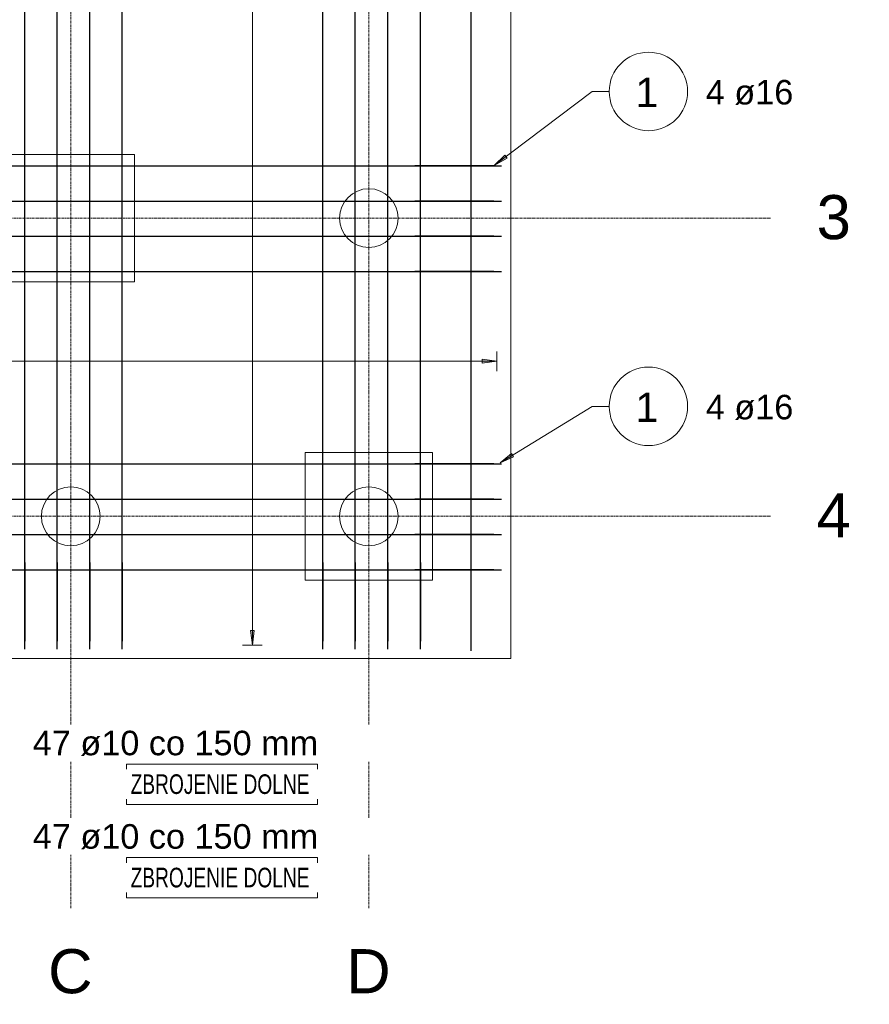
# Model space of a CAD drawing. Header units: millimetres. Extents: x -11210 to 34147, y -5506 to 4553.
# Tile 4 of 33: x -5346 to -1013, y -5506 to -487. Entities that reach past the tile are written whole.
import ezdxf

# ---------------------------------------------------------------- set-up
doc = ezdxf.new("R2010")
doc.units = ezdxf.units.MM
doc.linetypes.add('Linia siatki', pattern=[22.225, 12.7, -3.175, 3.175, -3.175])
for name, color, linetype, lineweight in [('A-ANNO-DIMS', 211, 'Continuous', 9), ('A-ANNO-DIMS-50', 211, 'Continuous', 9), ('G-ANNO-TEXT', 231, 'Continuous', 9), ('S-FNDN', 32, 'Continuous', 15), ('S-GRID', 1, 'Continuous', 9), ('S-GRID-IDEN', 1, 'Continuous', 9), ('S-RBAR', 171, 'Continuous', 9), ('S-RBAR-IDEN', 171, 'Continuous', 9)]:
    doc.layers.add(name, color=color, linetype=linetype, lineweight=lineweight)
doc.styles.add('Arial', font='arial.ttf', dxfattribs={"height": 225})
doc.styles.add('Arial_2', font='arial.ttf', dxfattribs={"height": 150})
doc.styles.add('Arial_3', font='arial.ttf', dxfattribs={"height": 125})
doc.styles.add('Arial_I', font='arial.ttf', dxfattribs={"width": 0.7, "height": 100})
doc.dimstyles.new('BP_Wymiarowanie_zbrojenie_płyty', dxfattribs={"dimscale": 304.8, "dimtxt": 102.02594, "dimasz": 0.328084, "dimexe": 0.164042, "dimexo": 0.0625, "dimgap": 0.032808, "dimtad": 1, "dimdec": 0, "dimlfac": 0.1, "dimzin": 0, "dimdsep": 46, "dimtxsty": 'Arial_3', "dimblk2": 'DOTBLANK', "dimsah": 1, "dimcen": 0.09, "dimazin": 0, "dimtfac": 1, "dimtdec": 4, "dimtix": 1, "dimtmove": 0, "dimatfit": 3, "dimfxl": 0.164042, "dimfxlon": 1, "dimtvp": 1, "dimtfill": 1, "dimtolj": 1, "dimtzin": 0, "dimarcsym": 2})
doc.dimstyles.new('BP_Wymiarowanie_zbrojenie_płyty_1', dxfattribs={"dimscale": 304.8, "dimtxt": 102.02594, "dimasz": 0.328084, "dimexe": 0.164042, "dimexo": 0.0625, "dimgap": 0.032808, "dimtad": 1, "dimdec": 0, "dimlfac": 0.1, "dimzin": 0, "dimdsep": 46, "dimtxsty": 'Arial_3', "dimblk1": 'DOTBLANK', "dimblk2": 'DOTBLANK', "dimsah": 1, "dimcen": 0.09, "dimazin": 0, "dimtfac": 1, "dimtdec": 4, "dimtix": 1, "dimtmove": 0, "dimatfit": 3, "dimfxl": 0.164042, "dimfxlon": 1, "dimtvp": 1, "dimtfill": 1, "dimtolj": 1, "dimtzin": 0, "dimarcsym": 2})
doc.dimstyles.new('BP_Wymiarowanie_zbrojenie_płyty_2', dxfattribs={"dimscale": 304.8, "dimtxt": 102.02594, "dimasz": 0.328084, "dimexe": 0.164042, "dimexo": 0.0625, "dimgap": 0.032808, "dimtad": 1, "dimdec": 0, "dimlfac": 0.1, "dimzin": 0, "dimdsep": 46, "dimtxsty": 'Arial_3', "dimblk1": 'DOTBLANK', "dimsah": 1, "dimcen": 0.09, "dimazin": 0, "dimtfac": 1, "dimtdec": 4, "dimtix": 1, "dimtmove": 0, "dimatfit": 3, "dimfxl": 0.164042, "dimfxlon": 1, "dimtvp": 1, "dimtfill": 1, "dimtolj": 1, "dimtzin": 0, "dimarcsym": 2})

# ---------------------------------------------------------------- blocks, each defined once
blk = doc.blocks.new('PF-1 - PF-1-624972--1_20')
at = {"layer": 'S-FNDN', "lineweight": 9}
for p, q in [((-2840.7, -3743.5), (-2840.7, 3206.5)), ((-9790.7, -3743.5), (-2840.7, -3743.5))]:
    blk.add_line(p, q, dxfattribs=at)
at = {"layer": 'S-FNDN'}
for p, q in [((-4760.7, -1173.5), (-5410.7, -1173.5)), ((-4760.7, -1823.5), (-4760.7, -1173.5)), ((-5410.7, -1823.5), (-4760.7, -1823.5)), ((-3240.7, -2693.5), (-3890.7, -2693.5)), ((-3890.7, -2693.5), (-3890.7, -3343.5)), ((-3240.7, -3343.5), (-3240.7, -2693.5)), ((-3890.7, -3343.5), (-3240.7, -3343.5))]:
    blk.add_line(p, q, dxfattribs=at)
at = {"layer": 'S-FNDN', "lineweight": 9}
for centre, start, end in [((-3565.7, -1498.5), 0, 180), ((-3565.7, -1498.5), 180, 360), ((-5085.7, -3018.5), 0, 180), ((-3565.7, -3018.5), 360, 180), ((-5085.7, -3018.5), 180, 360), ((-3565.7, -3018.5), 180, 360)]:
    blk.add_arc(centre, 150, start, end, dxfattribs=at)
blk = doc.blocks.new('BP_Oznaczenie zbrojenia 10ø16 co 200  - Odstęp typu i numer-388152--1_20')
at = {"layer": 'S-RBAR-IDEN'}
blk.add_circle((0, 0), 4, dxfattribs=at)
blk = doc.blocks.new('DIMBLOCK30--1_20')
at = {"layer": 'A-ANNO-DIMS-50'}
blk.add_line((-5424.2, -2228), (-5276.5, -2228), dxfattribs=at)
blk = doc.blocks.new('_DotBlank')
at = {"color": 0, "linetype": 'ByBlock', "lineweight": -2}
blk.add_line((-0.5, 0), (-1, 0), dxfattribs=at)
blk.add_circle((0, 0), 0.5, dxfattribs=at)
blk = doc.blocks.new('DIMBLOCK31--1_20')
at = {"layer": 'A-ANNO-DIMS-50'}
blk.add_line((-5276.5, -2228), (-5128.8, -2228), dxfattribs=at)
blk = doc.blocks.new('DIMBLOCK32--1_20')
at = {"layer": 'A-ANNO-DIMS-50'}
blk.add_line((-5128.8, -2228), (-4981.1, -2228), dxfattribs=at)
blk = doc.blocks.new('DIMBLOCK33--1_20')
at = {"layer": 'A-ANNO-DIMS-50'}
blk.add_line((-4981.1, -2228), (-4833.3, -2228), dxfattribs=at)
blk = doc.blocks.new('DIMBLOCK34--1_20')
at = {"layer": 'A-ANNO-DIMS-50'}
blk.add_line((-4833.3, -2228), (-4685.6, -2228), dxfattribs=at)
blk = doc.blocks.new('DIMBLOCK35--1_20')
at = {"layer": 'A-ANNO-DIMS-50'}
blk.add_line((-4685.6, -2228), (-4537.9, -2228), dxfattribs=at)
blk = doc.blocks.new('DIMBLOCK36--1_20')
at = {"layer": 'A-ANNO-DIMS-50'}
blk.add_line((-4537.9, -2228), (-4390.2, -2228), dxfattribs=at)
blk = doc.blocks.new('DIMBLOCK37--1_20')
at = {"layer": 'A-ANNO-DIMS-50'}
blk.add_line((-4390.2, -2228), (-4242.5, -2228), dxfattribs=at)
blk = doc.blocks.new('DIMBLOCK38--1_20')
at = {"layer": 'A-ANNO-DIMS-50'}
blk.add_line((-4242.5, -2228), (-4094.8, -2228), dxfattribs=at)
blk = doc.blocks.new('DIMBLOCK39--1_20')
at = {"layer": 'A-ANNO-DIMS-50'}
blk.add_line((-4094.8, -2228), (-3947.1, -2228), dxfattribs=at)
blk = doc.blocks.new('DIMBLOCK40--1_20')
at = {"layer": 'A-ANNO-DIMS-50'}
blk.add_line((-3947.1, -2228), (-3799.4, -2228), dxfattribs=at)
blk = doc.blocks.new('DIMBLOCK41--1_20')
at = {"layer": 'A-ANNO-DIMS-50'}
blk.add_line((-3799.4, -2228), (-3651.7, -2228), dxfattribs=at)
blk = doc.blocks.new('DIMBLOCK42--1_20')
at = {"layer": 'A-ANNO-DIMS-50'}
blk.add_line((-3651.7, -2228), (-3503.9, -2228), dxfattribs=at)
blk = doc.blocks.new('DIMBLOCK43--1_20')
at = {"layer": 'A-ANNO-DIMS-50'}
blk.add_line((-3503.9, -2228), (-3356.2, -2228), dxfattribs=at)
blk = doc.blocks.new('DIMBLOCK44--1_20')
at = {"layer": 'A-ANNO-DIMS-50'}
blk.add_line((-3356.2, -2228), (-3208.5, -2228), dxfattribs=at)
blk = doc.blocks.new('DIMBLOCK45--1_20')
at = {"layer": 'A-ANNO-DIMS-50'}
blk.add_line((-3208.5, -2228), (-3060.8, -2228), dxfattribs=at)
blk = doc.blocks.new('DIMBLOCK46--1_20')
at = {"layer": 'A-ANNO-DIMS-50', "lineweight": 18}
blk.add_hatch(color=256, dxfattribs=at).paths.add_polyline_path([(-2913.1, -2228), (-2988.1, -2218.2), (-2988.1, -2237.9)])
at = {"layer": 'A-ANNO-DIMS-50'}
for p, q in [((-2913.1, -2228), (-2913.1, -2178)), ((-3060.8, -2228), (-2913.1, -2228)), ((-2913.1, -2228), (-2913.1, -2278))]:
    blk.add_line(p, q, dxfattribs=at)
at = {"layer": 'A-ANNO-DIMS-50', "lineweight": 18}
for p, q in [((-2913.1, -2228), (-2988.1, -2218.2)), ((-2988.1, -2218.2), (-2988.1, -2237.9)), ((-2988.1, -2237.9), (-2913.1, -2228))]:
    blk.add_line(p, q, dxfattribs=at)
blk = doc.blocks.new('DIMBLOCK47--1_20')
at = {"layer": 'A-ANNO-DIMS-50', "lineweight": 18}
for points in [[(-9707.8, -2228), (-9632.8, -2237.9), (-9632.8, -2218.2)], [(-2913.1, -2228), (-2988.1, -2218.2), (-2988.1, -2237.9)]]:
    blk.add_hatch(color=256, dxfattribs=at).paths.add_polyline_path(points)
at = {"layer": 'A-ANNO-DIMS-50'}
for p, q in [((-9707.8, -2228), (-9707.8, -2178)), ((-6310.5, -2228), (-6310.5, -2178)), ((-2913.1, -2228), (-2913.1, -2178)), ((-9707.8, -2228), (-2913.1, -2228)), ((-9707.8, -2228), (-9560.1, -2228)), ((-9707.8, -2228), (-9707.8, -2278)), ((-9560.1, -2228), (-9412.4, -2228)), ((-9412.4, -2228), (-9264.7, -2228)), ((-9264.7, -2228), (-9117, -2228)), ((-9117, -2228), (-8969.3, -2228)), ((-8969.3, -2228), (-8821.5, -2228)), ((-8821.5, -2228), (-8673.8, -2228)), ((-8673.8, -2228), (-8526.1, -2228)), ((-8526.1, -2228), (-8378.4, -2228)), ((-8378.4, -2228), (-8230.7, -2228)), ((-8230.7, -2228), (-8083, -2228)), ((-8083, -2228), (-7935.3, -2228)), ((-7935.3, -2228), (-7787.6, -2228)), ((-7787.6, -2228), (-7639.9, -2228)), ((-7639.9, -2228), (-7492.1, -2228)), ((-7492.1, -2228), (-7344.4, -2228)), ((-7344.4, -2228), (-7196.7, -2228)), ((-7196.7, -2228), (-7049, -2228)), ((-7049, -2228), (-6901.3, -2228)), ((-6901.3, -2228), (-6753.6, -2228)), ((-6753.6, -2228), (-6605.9, -2228)), ((-6605.9, -2228), (-6458.2, -2228)), ((-6458.2, -2228), (-6310.5, -2228)), ((-6310.5, -2228), (-6162.7, -2228)), ((-6310.5, -2228), (-6310.5, -2278)), ((-6162.7, -2228), (-6015, -2228)), ((-6015, -2228), (-5867.3, -2228)), ((-5867.3, -2228), (-5719.6, -2228)), ((-5719.6, -2228), (-5571.9, -2228)), ((-5571.9, -2228), (-5424.2, -2228)), ((-5424.2, -2228), (-5276.5, -2228)), ((-5276.5, -2228), (-5128.8, -2228)), ((-5128.8, -2228), (-4981.1, -2228)), ((-4981.1, -2228), (-4833.3, -2228)), ((-4833.3, -2228), (-4685.6, -2228)), ((-4685.6, -2228), (-4537.9, -2228)), ((-4537.9, -2228), (-4390.2, -2228)), ((-4390.2, -2228), (-4242.5, -2228)), ((-4242.5, -2228), (-4094.8, -2228)), ((-4094.8, -2228), (-3947.1, -2228)), ((-3947.1, -2228), (-3799.4, -2228)), ((-3799.4, -2228), (-3651.7, -2228)), ((-3651.7, -2228), (-3503.9, -2228)), ((-3503.9, -2228), (-3356.2, -2228)), ((-3356.2, -2228), (-3208.5, -2228)), ((-3208.5, -2228), (-3060.8, -2228)), ((-3060.8, -2228), (-2913.1, -2228)), ((-2913.1, -2228), (-2913.1, -2278))]:
    blk.add_line(p, q, dxfattribs=at)
at = {"layer": 'A-ANNO-DIMS-50', "lineweight": 18}
for p, q in [((-9632.8, -2218.2), (-9707.8, -2228)), ((-9707.8, -2228), (-9632.8, -2237.9)), ((-9632.8, -2237.9), (-9632.8, -2218.2)), ((-2913.1, -2228), (-2988.1, -2218.2)), ((-2988.1, -2218.2), (-2988.1, -2237.9)), ((-2988.1, -2237.9), (-2913.1, -2228))]:
    blk.add_line(p, q, dxfattribs=at)
blk.add_circle((-6310.5, -2228), 50, dxfattribs=at)
blk = doc.blocks.new('_None')
blk = doc.blocks.new('DIMBLOCK95--1_20')
at = {"layer": 'A-ANNO-DIMS-50', "lineweight": 18}
blk.add_hatch(color=256, dxfattribs=at).paths.add_polyline_path([(-4159.6, -3675.3), (-4149.8, -3600.3), (-4169.5, -3600.3)])
at = {"layer": 'A-ANNO-DIMS-50'}
for q in [(-4159.6, -3527), (-4209.6, -3675.3), (-4109.6, -3675.3)]:
    blk.add_line((-4159.6, -3675.3), q, dxfattribs=at)
at = {"layer": 'A-ANNO-DIMS-50', "lineweight": 18}
for p, q in [((-4149.8, -3600.3), (-4169.5, -3600.3)), ((-4169.5, -3600.3), (-4159.6, -3675.3)), ((-4159.6, -3675.3), (-4149.8, -3600.3))]:
    blk.add_line(p, q, dxfattribs=at)
blk = doc.blocks.new('DIMBLOCK96--1_20')
at = {"layer": 'A-ANNO-DIMS-50'}
blk.add_line((-4159.6, -3527), (-4159.6, -3378.7), dxfattribs=at)
blk = doc.blocks.new('DIMBLOCK97--1_20')
at = {"layer": 'A-ANNO-DIMS-50'}
blk.add_line((-4159.6, -3378.7), (-4159.6, -3230.4), dxfattribs=at)
blk = doc.blocks.new('DIMBLOCK98--1_20')
at = {"layer": 'A-ANNO-DIMS-50'}
blk.add_line((-4159.6, -3230.4), (-4159.6, -3082.1), dxfattribs=at)
blk = doc.blocks.new('DIMBLOCK99--1_20')
at = {"layer": 'A-ANNO-DIMS-50'}
blk.add_line((-4159.6, -3082.1), (-4159.6, -2933.8), dxfattribs=at)
blk = doc.blocks.new('DIMBLOCK100--1_20')
at = {"layer": 'A-ANNO-DIMS-50'}
blk.add_line((-4159.6, -2933.8), (-4159.6, -2785.5), dxfattribs=at)
blk = doc.blocks.new('DIMBLOCK101--1_20')
at = {"layer": 'A-ANNO-DIMS-50'}
blk.add_line((-4159.6, -2785.5), (-4159.6, -2637.2), dxfattribs=at)
blk = doc.blocks.new('DIMBLOCK102--1_20')
at = {"layer": 'A-ANNO-DIMS-50'}
blk.add_line((-4159.6, -2637.2), (-4159.6, -2488.9), dxfattribs=at)
blk = doc.blocks.new('DIMBLOCK103--1_20')
at = {"layer": 'A-ANNO-DIMS-50'}
blk.add_line((-4159.6, -2488.9), (-4159.6, -2340.6), dxfattribs=at)
blk = doc.blocks.new('DIMBLOCK104--1_20')
at = {"layer": 'A-ANNO-DIMS-50'}
blk.add_line((-4159.6, -2340.6), (-4159.6, -2192.3), dxfattribs=at)
blk = doc.blocks.new('DIMBLOCK105--1_20')
at = {"layer": 'A-ANNO-DIMS-50'}
blk.add_line((-4159.6, -2192.3), (-4159.6, -2044), dxfattribs=at)
blk = doc.blocks.new('DIMBLOCK106--1_20')
at = {"layer": 'A-ANNO-DIMS-50'}
blk.add_line((-4159.6, -2044), (-4159.6, -1895.7), dxfattribs=at)
blk = doc.blocks.new('DIMBLOCK107--1_20')
at = {"layer": 'A-ANNO-DIMS-50'}
blk.add_line((-4159.6, -1895.7), (-4159.6, -1747.4), dxfattribs=at)
blk = doc.blocks.new('DIMBLOCK108--1_20')
at = {"layer": 'A-ANNO-DIMS-50'}
blk.add_line((-4159.6, -1747.4), (-4159.6, -1599.1), dxfattribs=at)
blk = doc.blocks.new('DIMBLOCK109--1_20')
at = {"layer": 'A-ANNO-DIMS-50'}
blk.add_line((-4159.6, -1599.1), (-4159.6, -1450.8), dxfattribs=at)
blk = doc.blocks.new('DIMBLOCK110--1_20')
at = {"layer": 'A-ANNO-DIMS-50'}
blk.add_line((-4159.6, -1450.8), (-4159.6, -1302.5), dxfattribs=at)
blk = doc.blocks.new('DIMBLOCK111--1_20')
at = {"layer": 'A-ANNO-DIMS-50'}
blk.add_line((-4159.6, -1302.5), (-4159.6, -1154.2), dxfattribs=at)
blk = doc.blocks.new('DIMBLOCK112--1_20')
at = {"layer": 'A-ANNO-DIMS-50'}
blk.add_line((-4159.6, -1154.2), (-4159.6, -1005.9), dxfattribs=at)
blk = doc.blocks.new('DIMBLOCK113--1_20')
at = {"layer": 'A-ANNO-DIMS-50'}
blk.add_line((-4159.6, -1005.9), (-4159.6, -857.6), dxfattribs=at)
blk = doc.blocks.new('DIMBLOCK114--1_20')
at = {"layer": 'A-ANNO-DIMS-50'}
blk.add_line((-4159.6, -857.6), (-4159.6, -709.3), dxfattribs=at)
blk = doc.blocks.new('DIMBLOCK115--1_20')
at = {"layer": 'A-ANNO-DIMS-50'}
blk.add_line((-4159.6, -709.3), (-4159.6, -561), dxfattribs=at)
blk = doc.blocks.new('DIMBLOCK116--1_20')
at = {"layer": 'A-ANNO-DIMS-50'}
blk.add_line((-4159.6, -561), (-4159.6, -412.7), dxfattribs=at)
blk = doc.blocks.new('DIMBLOCK141--1_20')
at = {"layer": 'A-ANNO-DIMS-50', "lineweight": 18}
for points in [[(-4159.6, 3146.5), (-4149.8, 3221.5), (-4169.5, 3221.5)], [(-4159.6, -3675.3), (-4149.8, -3600.3), (-4169.5, -3600.3)]]:
    blk.add_hatch(color=256, dxfattribs=at).paths.add_polyline_path(points)
at = {"layer": 'A-ANNO-DIMS-50'}
for p, q in [((-4159.6, -3675.3), (-4159.6, 3272.2)), ((-4159.6, 2998.2), (-4159.6, 3272.2)), ((-4159.6, 3146.5), (-4209.6, 3146.5)), ((-4159.6, 3146.5), (-4109.6, 3146.5)), ((-4159.6, 2998.2), (-4209.6, 2998.2)), ((-4159.6, 2849.9), (-4159.6, 2998.2)), ((-4159.6, 2998.2), (-4109.6, 2998.2)), ((-4159.6, 2701.6), (-4159.6, 2849.9)), ((-4159.6, 2553.3), (-4159.6, 2701.6)), ((-4159.6, 2405), (-4159.6, 2553.3)), ((-4159.6, 2256.7), (-4159.6, 2405)), ((-4159.6, 2108.4), (-4159.6, 2256.7)), ((-4159.6, 1960.1), (-4159.6, 2108.4)), ((-4159.6, 1811.8), (-4159.6, 1960.1)), ((-4159.6, 1663.5), (-4159.6, 1811.8)), ((-4159.6, 1515.2), (-4159.6, 1663.5)), ((-4159.6, 1366.9), (-4159.6, 1515.2)), ((-4159.6, 1218.6), (-4159.6, 1366.9)), ((-4159.6, 1070.3), (-4159.6, 1218.6)), ((-4159.6, 922), (-4159.6, 1070.3)), ((-4159.6, 773.7), (-4159.6, 922)), ((-4159.6, 625.4), (-4159.6, 773.7)), ((-4159.6, 477.1), (-4159.6, 625.4)), ((-4159.6, 328.8), (-4159.6, 477.1)), ((-4159.6, 180.5), (-4159.6, 328.8)), ((-4159.6, 32.2), (-4159.6, 180.5)), ((-4159.6, -116.1), (-4159.6, 32.2)), ((-4159.6, -264.4), (-4159.6, -116.1)), ((-4159.6, -412.7), (-4159.6, -264.4)), ((-4159.6, -561), (-4159.6, -412.7)), ((-4159.6, -709.3), (-4159.6, -561)), ((-4159.6, -857.6), (-4159.6, -709.3)), ((-4159.6, -1005.9), (-4159.6, -857.6)), ((-4159.6, -1154.2), (-4159.6, -1005.9)), ((-4159.6, -1302.5), (-4159.6, -1154.2)), ((-4159.6, -1450.8), (-4159.6, -1302.5)), ((-4159.6, -1599.1), (-4159.6, -1450.8)), ((-4159.6, -1747.4), (-4159.6, -1599.1)), ((-4159.6, -1895.7), (-4159.6, -1747.4)), ((-4159.6, -2044), (-4159.6, -1895.7)), ((-4159.6, -2192.3), (-4159.6, -2044)), ((-4159.6, -2340.6), (-4159.6, -2192.3)), ((-4159.6, -2488.9), (-4159.6, -2340.6)), ((-4159.6, -2637.2), (-4159.6, -2488.9)), ((-4159.6, -2785.5), (-4159.6, -2637.2)), ((-4159.6, -2933.8), (-4159.6, -2785.5)), ((-4159.6, -3082.1), (-4159.6, -2933.8)), ((-4159.6, -3230.4), (-4159.6, -3082.1)), ((-4159.6, -3378.7), (-4159.6, -3230.4)), ((-4159.6, -3527), (-4159.6, -3378.7)), ((-4159.6, -3675.3), (-4159.6, -3527)), ((-4159.6, -3675.3), (-4209.6, -3675.3)), ((-4159.6, -3675.3), (-4109.6, -3675.3))]:
    blk.add_line(p, q, dxfattribs=at)
at = {"layer": 'A-ANNO-DIMS-50', "lineweight": 18}
for p, q in [((-4149.8, 3221.5), (-4169.5, 3221.5)), ((-4169.5, 3221.5), (-4159.6, 3146.5)), ((-4159.6, 3146.5), (-4149.8, 3221.5)), ((-4149.8, -3600.3), (-4169.5, -3600.3)), ((-4169.5, -3600.3), (-4159.6, -3675.3)), ((-4159.6, -3675.3), (-4149.8, -3600.3))]:
    blk.add_line(p, q, dxfattribs=at)
blk.add_circle((-4159.6, 2998.2), 50, dxfattribs=at)

msp = doc.modelspace()

# ---------------------------------------------------------------- hatches: boundary and pattern name
at = {"layer": 'S-RBAR-IDEN'}
for points in [[(-2926.8, -1230.4), (-2861, -1193.1), (-2872.9, -1177.3)], [(-2896.5, -2745.5), (-2827.3, -2714.8), (-2837.6, -2697.9)]]:
    msp.add_hatch(color=256, dxfattribs=at).paths.add_polyline_path(points)

# ---------------------------------------------------------------- linework, layer by layer
at = {"layer": 'G-ANNO-TEXT', "color": 7, "flags": 128}
for points in [[(-4800.8, -4281.6), (-3827.7, -4281.6), (-3827.7, -4487.1), (-4800.8, -4487.1)], [(-4800.8, -4757.8), (-3827.7, -4757.8), (-3827.7, -4963.3), (-4800.8, -4963.3)]]:
    msp.add_lwpolyline(points, close=True, dxfattribs=at)
at = {"layer": 'S-GRID', "linetype": 'Linia siatki'}
for p, q in [((-5085.7, 4552.8), (-5085.7, -5018.9)), ((-3565.7, 4552.8), (-3565.7, -5018.9)), ((-10909, -1498.5), (-1516.4, -1498.5)), ((-10909, -3018.5), (-1516.4, -3018.5))]:
    msp.add_line(p, q, dxfattribs=at)
at = {"layer": 'S-RBAR', "lineweight": 30}
for p, q in [((-3043.4, -3703.5), (-3043.4, 3166.5)), ((-5320.7, -3655.5), (-5320.7, 3118.5)), ((-5154.8, -3655.5), (-5154.8, 3118.5)), ((-4988.9, -3655.5), (-4988.9, 3118.5)), ((-4823, -3655.5), (-4823, 3118.5)), ((-3800.7, -3655.5), (-3800.7, 3118.5)), ((-3634.8, -3655.5), (-3634.8, 3118.5)), ((-3468.9, -3655.5), (-3468.9, 3118.5)), ((-3303, -3655.5), (-3303, 3118.5)), ((-9702.7, -1231.8), (-2928.7, -1231.8)), ((-2928.7, -1231.8), (-3330.7, -1231.8)), ((-2928.7, -1231.8), (-2888.7, -1231.8)), ((-2928.7, -1231.8), (-2888.7, -1231.8)), ((-9702.7, -1411.5), (-2928.7, -1411.5)), ((-2928.7, -1411.5), (-3330.7, -1411.5)), ((-2928.7, -1411.5), (-2888.7, -1411.5)), ((-2928.7, -1411.5), (-2888.7, -1411.5)), ((-9702.7, -1591.2), (-2928.7, -1591.2)), ((-2928.7, -1591.2), (-3330.7, -1591.2)), ((-2928.7, -1591.2), (-2888.7, -1591.2)), ((-2928.7, -1591.2), (-2888.7, -1591.2)), ((-9702.7, -1770.9), (-2928.7, -1770.9)), ((-2928.7, -1770.9), (-3330.7, -1770.9)), ((-2928.7, -1770.9), (-2888.7, -1770.9)), ((-2928.7, -1770.9), (-2888.7, -1770.9)), ((-9702.7, -2751.8), (-2928.7, -2751.8)), ((-2928.7, -2751.8), (-3330.7, -2751.8)), ((-2928.7, -2751.8), (-2888.7, -2751.8)), ((-2928.7, -2751.8), (-2888.7, -2751.8)), ((-9702.7, -2931.5), (-2928.7, -2931.5)), ((-2928.7, -2931.5), (-3330.7, -2931.5)), ((-2928.7, -2931.5), (-2888.7, -2931.5)), ((-2928.7, -2931.5), (-2888.7, -2931.5)), ((-9702.7, -3111.2), (-2928.7, -3111.2)), ((-2928.7, -3111.2), (-3330.7, -3111.2)), ((-2928.7, -3111.2), (-2888.7, -3111.2)), ((-2928.7, -3111.2), (-2888.7, -3111.2)), ((-5320.7, -3253.5), (-5320.7, -3655.5)), ((-5154.8, -3253.5), (-5154.8, -3655.5)), ((-4988.9, -3253.5), (-4988.9, -3655.5)), ((-4823, -3253.5), (-4823, -3655.5)), ((-3800.7, -3253.5), (-3800.7, -3655.5)), ((-3634.8, -3253.5), (-3634.8, -3655.5)), ((-3468.9, -3253.5), (-3468.9, -3655.5)), ((-3303, -3253.5), (-3303, -3655.5)), ((-9702.7, -3290.9), (-2928.7, -3290.9)), ((-2928.7, -3290.9), (-3330.7, -3290.9)), ((-2928.7, -3290.9), (-2888.7, -3290.9)), ((-2928.7, -3290.9), (-2888.7, -3290.9)), ((-5320.7, -3695.5), (-5320.7, -3655.5)), ((-5320.7, -3695.5), (-5320.7, -3655.5)), ((-5154.8, -3695.5), (-5154.8, -3655.5)), ((-5154.8, -3695.5), (-5154.8, -3655.5)), ((-4988.9, -3695.5), (-4988.9, -3655.5)), ((-4988.9, -3695.5), (-4988.9, -3655.5)), ((-4823, -3695.5), (-4823, -3655.5)), ((-4823, -3695.5), (-4823, -3655.5)), ((-3800.7, -3695.5), (-3800.7, -3655.5)), ((-3800.7, -3695.5), (-3800.7, -3655.5)), ((-3634.8, -3695.5), (-3634.8, -3655.5)), ((-3634.8, -3695.5), (-3634.8, -3655.5)), ((-3468.9, -3695.5), (-3468.9, -3655.5)), ((-3468.9, -3695.5), (-3468.9, -3655.5)), ((-3303, -3695.5), (-3303, -3655.5)), ((-3303, -3695.5), (-3303, -3655.5))]:
    msp.add_line(p, q, dxfattribs=at)
at = {"layer": 'S-RBAR-IDEN'}
for p, q in [((-2926.8, -1230.4), (-2426.3, -852.7)), ((-2426.3, -852.7), (-2339.7, -852.7)), ((-2872.9, -1177.3), (-2926.8, -1230.4)), ((-2926.8, -1230.4), (-2861, -1193.1)), ((-2861, -1193.1), (-2872.9, -1177.3)), ((-2896.5, -2745.5), (-2426.3, -2457.9)), ((-2426.3, -2457.9), (-2339.7, -2457.9)), ((-2837.6, -2697.9), (-2896.5, -2745.5)), ((-2827.3, -2714.8), (-2837.6, -2697.9)), ((-2896.5, -2745.5), (-2827.3, -2714.8))]:
    msp.add_line(p, q, dxfattribs=at)

# ---------------------------------------------------------------- block references
at = {"layer": 'S-FNDN', "lineweight": 9}
msp.add_blockref('PF-1 - PF-1-624972--1_20', (0, 0), dxfattribs=at)
at = {"layer": 'S-RBAR-IDEN', "xscale": 49.99999999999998, "yscale": 49.99999999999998, "zscale": 49.99999999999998}
for p in [(-2139.7, -852.7), (-2139.7, -2457.9)]:
    msp.add_blockref('BP_Oznaczenie zbrojenia 10ø16 co 200  - Odstęp typu i numer-388152--1_20', p, dxfattribs=at)

# ---------------------------------------------------------------- texts
at = {"layer": 'S-GRID-IDEN', "char_height": 225, "attachment_point": 1, "style": 'Arial', "bg_fill": 3, "box_fill_scale": 1.25, "bg_fill_color": 256, "bg_fill_true_color": 13158600, "bg_fill_transparency": 0}
for s, insert, width in [('\\fArial|b0|i0|c238|p34|;3', (-1282, -1380.9), 212.447), ('\\fArial|b0|i0|c238|p34|;4', (-1282, -2900.9), 212.447), ('\\fArial|b0|i0|c238|p34|;C', (-5201.4, -5225.1), 276.582), ('\\fArial|b0|i0|c238|p34|;D', (-3681.4, -5225.1), 276.582)]:
    msp.add_mtext(s, dxfattribs=dict(at, insert=insert, width=width))
at = {"layer": 'S-RBAR-IDEN', "char_height": 125, "width": 537.131, "attachment_point": 1, "style": 'Arial_3', "bg_fill": 3, "box_fill_scale": 1.25, "bg_fill_color": 256, "bg_fill_true_color": 13158600, "bg_fill_transparency": 0}
for insert in [(-1847.4, -794), (-1847.4, -2399.2)]:
    msp.add_mtext('4 ø16', dxfattribs=dict(at, insert=insert))

# ---------------------------------------------------------------- dimensions: what is measured, and where the dimension line sits
at = {"layer": 'A-ANNO-DIMS'}
for base, p1, p2, text, dimstyle, override, picture, middle in [((-4159.6, 3146.5), (-4209.6, -3675.3), (-4209.6, 3146.5), '46x15', 'BP_Wymiarowanie_zbrojenie_płyty', {"dimpost": '<>', "dimblk1": 'None', "dimblk2": 'None', "dimsah": 1, "dimfxl": 6821.79899}, 'DIMBLOCK141--1_20', (-4233.4, -264.4)), ((-4159.6, -412.7), (-4209.6, -561), (-4209.6, -412.7), ' ', 'BP_Wymiarowanie_zbrojenie_płyty_1', {"dimpost": '<>', "dimfxl": 148.299978}, 'DIMBLOCK116--1_20', (-4159.6, -486.8)), ((-4159.6, -561), (-4209.6, -709.3), (-4209.6, -561), ' ', 'BP_Wymiarowanie_zbrojenie_płyty_1', {"dimpost": '<>', "dimfxl": 148.299978}, 'DIMBLOCK115--1_20', (-4159.6, -635.1)), ((-4159.6, -709.3), (-4209.6, -857.6), (-4209.6, -709.3), ' ', 'BP_Wymiarowanie_zbrojenie_płyty_1', {"dimpost": '<>', "dimfxl": 148.299978}, 'DIMBLOCK114--1_20', (-4159.6, -783.4)), ((-4159.6, -857.6), (-4209.6, -1005.9), (-4209.6, -857.6), ' ', 'BP_Wymiarowanie_zbrojenie_płyty_1', {"dimpost": '<>', "dimfxl": 148.299978}, 'DIMBLOCK113--1_20', (-4159.6, -931.7)), ((-4159.6, -1005.9), (-4209.6, -1154.2), (-4209.6, -1005.9), ' ', 'BP_Wymiarowanie_zbrojenie_płyty_1', {"dimpost": '<>', "dimfxl": 148.299978}, 'DIMBLOCK112--1_20', (-4159.6, -1080)), ((-4159.6, -1154.2), (-4209.6, -1302.5), (-4209.6, -1154.2), ' ', 'BP_Wymiarowanie_zbrojenie_płyty_1', {"dimpost": '<>', "dimfxl": 148.299978}, 'DIMBLOCK111--1_20', (-4159.6, -1228.3)), ((-4159.6, -1302.5), (-4209.6, -1450.8), (-4209.6, -1302.5), ' ', 'BP_Wymiarowanie_zbrojenie_płyty_1', {"dimpost": '<>', "dimfxl": 148.299978}, 'DIMBLOCK110--1_20', (-4159.6, -1376.6)), ((-4159.6, -1450.8), (-4209.6, -1599.1), (-4209.6, -1450.8), ' ', 'BP_Wymiarowanie_zbrojenie_płyty_1', {"dimpost": '<>', "dimfxl": 148.299978}, 'DIMBLOCK109--1_20', (-4159.6, -1524.9)), ((-4159.6, -1599.1), (-4209.6, -1747.4), (-4209.6, -1599.1), ' ', 'BP_Wymiarowanie_zbrojenie_płyty_1', {"dimpost": '<>', "dimfxl": 148.299978}, 'DIMBLOCK108--1_20', (-4159.6, -1673.2)), ((-4159.6, -1747.4), (-4209.6, -1895.7), (-4209.6, -1747.4), ' ', 'BP_Wymiarowanie_zbrojenie_płyty_1', {"dimpost": '<>', "dimfxl": 148.299978}, 'DIMBLOCK107--1_20', (-4159.6, -1821.5)), ((-4159.6, -1895.7), (-4209.6, -2044), (-4209.6, -1895.7), ' ', 'BP_Wymiarowanie_zbrojenie_płyty_1', {"dimpost": '<>', "dimfxl": 148.299978}, 'DIMBLOCK106--1_20', (-4159.6, -1969.8)), ((-4159.6, -2044), (-4209.6, -2192.3), (-4209.6, -2044), ' ', 'BP_Wymiarowanie_zbrojenie_płyty_1', {"dimpost": '<>', "dimfxl": 148.299978}, 'DIMBLOCK105--1_20', (-4159.6, -2118.1)), ((-4159.6, -2192.3), (-4209.6, -2340.6), (-4209.6, -2192.3), ' ', 'BP_Wymiarowanie_zbrojenie_płyty_1', {"dimpost": '<>', "dimfxl": 148.299978}, 'DIMBLOCK104--1_20', (-4159.6, -2266.4)), ((-4159.6, -2340.6), (-4209.6, -2488.9), (-4209.6, -2340.6), ' ', 'BP_Wymiarowanie_zbrojenie_płyty_1', {"dimpost": '<>', "dimfxl": 148.299978}, 'DIMBLOCK103--1_20', (-4159.6, -2414.7)), ((-4159.6, -2488.9), (-4209.6, -2637.2), (-4209.6, -2488.9), ' ', 'BP_Wymiarowanie_zbrojenie_płyty_1', {"dimpost": '<>', "dimfxl": 148.299978}, 'DIMBLOCK102--1_20', (-4159.6, -2563)), ((-4159.6, -2637.2), (-4209.6, -2785.5), (-4209.6, -2637.2), ' ', 'BP_Wymiarowanie_zbrojenie_płyty_1', {"dimpost": '<>', "dimfxl": 148.299978}, 'DIMBLOCK101--1_20', (-4159.6, -2711.3)), ((-4159.6, -2785.5), (-4209.6, -2933.8), (-4209.6, -2785.5), ' ', 'BP_Wymiarowanie_zbrojenie_płyty_1', {"dimpost": '<>', "dimfxl": 148.299978}, 'DIMBLOCK100--1_20', (-4159.6, -2859.6)), ((-4159.6, -2933.8), (-4209.6, -3082.1), (-4209.6, -2933.8), ' ', 'BP_Wymiarowanie_zbrojenie_płyty_1', {"dimpost": '<>', "dimfxl": 148.299978}, 'DIMBLOCK99--1_20', (-4159.6, -3007.9)), ((-4159.6, -3082.1), (-4209.6, -3230.4), (-4209.6, -3082.1), ' ', 'BP_Wymiarowanie_zbrojenie_płyty_1', {"dimpost": '<>', "dimfxl": 148.299978}, 'DIMBLOCK98--1_20', (-4159.6, -3156.2)), ((-4159.6, -3230.4), (-4209.6, -3378.7), (-4209.6, -3230.4), ' ', 'BP_Wymiarowanie_zbrojenie_płyty_1', {"dimpost": '<>', "dimfxl": 148.299978}, 'DIMBLOCK97--1_20', (-4159.6, -3304.5)), ((-4159.6, -3378.7), (-4209.6, -3527), (-4209.6, -3378.7), ' ', 'BP_Wymiarowanie_zbrojenie_płyty_1', {"dimpost": '<>', "dimfxl": 148.299978}, 'DIMBLOCK96--1_20', (-4159.6, -3452.8)), ((-4159.6, -3527), (-4209.6, -3675.3), (-4209.6, -3527), ' ', 'BP_Wymiarowanie_zbrojenie_płyty', {"dimpost": '<>', "dimfxl": 148.299978}, 'DIMBLOCK95--1_20', (-4159.6, -3601.1))]:
    dim = msp.add_linear_dim(base=base, p1=p1, p2=p2, angle=90, text=text, dimstyle=dimstyle, override=override, dxfattribs=at)
    dim.commit()
    dim.dimension.update_dxf_attribs({"geometry": picture, "text_midpoint": middle})
for base, p1, p2, text, dimstyle, override, picture, middle in [((-2913.1, -2228), (-9707.8, -2178), (-2913.1, -2178), '46x15', 'BP_Wymiarowanie_zbrojenie_płyty', {"dimpost": '<>', "dimblk1": 'None', "dimblk2": 'None', "dimsah": 1, "dimfxl": 6794.704567}, 'DIMBLOCK47--1_20', (-6310.5, -2154.2)), ((-5276.5, -2228), (-5424.2, -2178), (-5276.5, -2178), ' ', 'BP_Wymiarowanie_zbrojenie_płyty_1', {"dimpost": '<>', "dimfxl": 147.710969}, 'DIMBLOCK30--1_20', (-5350.3, -2228)), ((-5128.8, -2228), (-5276.5, -2178), (-5128.8, -2178), ' ', 'BP_Wymiarowanie_zbrojenie_płyty_1', {"dimpost": '<>', "dimfxl": 147.710969}, 'DIMBLOCK31--1_20', (-5202.6, -2228)), ((-4981.1, -2228), (-5128.8, -2178), (-4981.1, -2178), ' ', 'BP_Wymiarowanie_zbrojenie_płyty_1', {"dimpost": '<>', "dimfxl": 147.710969}, 'DIMBLOCK32--1_20', (-5054.9, -2228)), ((-4833.3, -2228), (-4981.1, -2178), (-4833.3, -2178), ' ', 'BP_Wymiarowanie_zbrojenie_płyty_1', {"dimpost": '<>', "dimfxl": 147.710969}, 'DIMBLOCK33--1_20', (-4907.2, -2228)), ((-4685.6, -2228), (-4833.3, -2178), (-4685.6, -2178), ' ', 'BP_Wymiarowanie_zbrojenie_płyty_1', {"dimpost": '<>', "dimfxl": 147.710969}, 'DIMBLOCK34--1_20', (-4759.5, -2228)), ((-4537.9, -2228), (-4685.6, -2178), (-4537.9, -2178), ' ', 'BP_Wymiarowanie_zbrojenie_płyty_1', {"dimpost": '<>', "dimfxl": 147.710969}, 'DIMBLOCK35--1_20', (-4611.8, -2228)), ((-4390.2, -2228), (-4537.9, -2178), (-4390.2, -2178), ' ', 'BP_Wymiarowanie_zbrojenie_płyty_1', {"dimpost": '<>', "dimfxl": 147.710969}, 'DIMBLOCK36--1_20', (-4464.1, -2228)), ((-4242.5, -2228), (-4390.2, -2178), (-4242.5, -2178), ' ', 'BP_Wymiarowanie_zbrojenie_płyty_1', {"dimpost": '<>', "dimfxl": 147.710969}, 'DIMBLOCK37--1_20', (-4316.4, -2228)), ((-4094.8, -2228), (-4242.5, -2178), (-4094.8, -2178), ' ', 'BP_Wymiarowanie_zbrojenie_płyty_1', {"dimpost": '<>', "dimfxl": 147.710969}, 'DIMBLOCK38--1_20', (-4168.6, -2228)), ((-3947.1, -2228), (-4094.8, -2178), (-3947.1, -2178), ' ', 'BP_Wymiarowanie_zbrojenie_płyty_1', {"dimpost": '<>', "dimfxl": 147.710969}, 'DIMBLOCK39--1_20', (-4020.9, -2228)), ((-3799.4, -2228), (-3947.1, -2178), (-3799.4, -2178), ' ', 'BP_Wymiarowanie_zbrojenie_płyty_1', {"dimpost": '<>', "dimfxl": 147.710969}, 'DIMBLOCK40--1_20', (-3873.2, -2228)), ((-3651.7, -2228), (-3799.4, -2178), (-3651.7, -2178), ' ', 'BP_Wymiarowanie_zbrojenie_płyty_1', {"dimpost": '<>', "dimfxl": 147.710969}, 'DIMBLOCK41--1_20', (-3725.5, -2228)), ((-3503.9, -2228), (-3651.7, -2178), (-3503.9, -2178), ' ', 'BP_Wymiarowanie_zbrojenie_płyty_1', {"dimpost": '<>', "dimfxl": 147.710969}, 'DIMBLOCK42--1_20', (-3577.8, -2228)), ((-3356.2, -2228), (-3503.9, -2178), (-3356.2, -2178), ' ', 'BP_Wymiarowanie_zbrojenie_płyty_1', {"dimpost": '<>', "dimfxl": 147.710969}, 'DIMBLOCK43--1_20', (-3430.1, -2228)), ((-3208.5, -2228), (-3356.2, -2178), (-3208.5, -2178), ' ', 'BP_Wymiarowanie_zbrojenie_płyty_1', {"dimpost": '<>', "dimfxl": 147.710969}, 'DIMBLOCK44--1_20', (-3282.4, -2228)), ((-3060.8, -2228), (-3208.5, -2178), (-3060.8, -2178), ' ', 'BP_Wymiarowanie_zbrojenie_płyty_1', {"dimpost": '<>', "dimfxl": 147.710969}, 'DIMBLOCK45--1_20', (-3134.7, -2228)), ((-2913.1, -2228), (-3060.8, -2178), (-2913.1, -2178), ' ', 'BP_Wymiarowanie_zbrojenie_płyty_2', {"dimpost": '<>', "dimfxl": 147.710969}, 'DIMBLOCK46--1_20', (-2987, -2228))]:
    dim = msp.add_linear_dim(base=base, p1=p1, p2=p2, text=text, dimstyle=dimstyle, override=override, dxfattribs=at)
    dim.commit()
    dim.dimension.update_dxf_attribs({"geometry": picture, "text_midpoint": middle})

# ---------------------------------------------------------------- next in the draw order: texts
at = {"layer": 'G-ANNO-TEXT', "color": 7, "insert": (-4780.8, -4810.1), "char_height": 100, "width": 1127.974, "attachment_point": 1, "style": 'Arial_I', "bg_fill": 3, "box_fill_scale": 1.25, "bg_fill_color": 256, "bg_fill_true_color": 13158600, "bg_fill_transparency": 0}
msp.add_mtext('ZBROJENIE DOLNE', dxfattribs=at)
at = {"layer": 'S-RBAR-IDEN', "attachment_point": 1, "bg_fill": 3, "box_fill_scale": 1.25, "bg_fill_color": 256, "bg_fill_true_color": 13158600, "bg_fill_transparency": 0}
for s, insert, char_height, width, style in [('\\fArial|b0|i0|c238|p34|;1', (-2205.8, -782.3), 150, 144.304, 'Arial_2'), ('\\fArial|b0|i0|c238|p34|;1', (-2205.8, -2387.5), 150, 144.304, 'Arial_2'), ('47 ø10 co 150 mm', (-5279.7, -4111.7), 125, 1767.721, 'Arial_3'), ('47 ø10 co 150 mm', (-5279.7, -4587.9), 125, 1767.721, 'Arial_3')]:
    msp.add_mtext(s, dxfattribs=dict(at, insert=insert, char_height=char_height, width=width, style=style))

# ---------------------------------------------------------------- next in the draw order: texts
at = {"layer": 'G-ANNO-TEXT', "color": 7, "insert": (-4780.8, -4333.9), "char_height": 100, "width": 1127.974, "attachment_point": 1, "style": 'Arial_I', "bg_fill": 3, "box_fill_scale": 1.25, "bg_fill_color": 256, "bg_fill_true_color": 13158600, "bg_fill_transparency": 0}
msp.add_mtext('ZBROJENIE DOLNE', dxfattribs=at)

doc.saveas('drawing.dxf')
